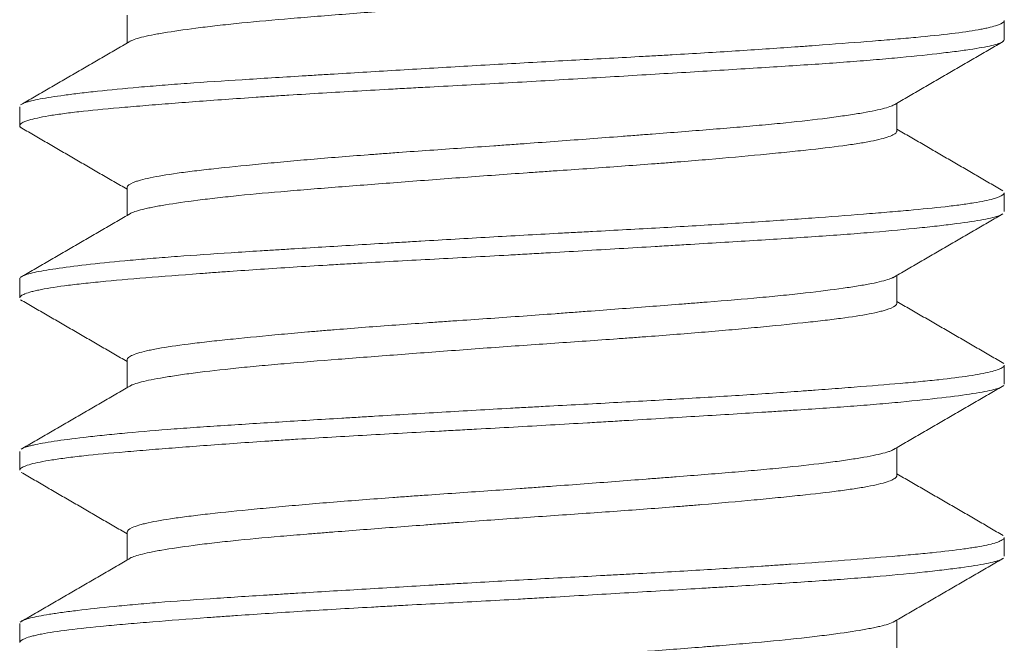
# Model space of a CAD drawing. Header units: millimetres. Extents: x 95 to 901, y 58 to 724.
# Tile 6 of 11: x 758.65 to 762.65, y 437.07 to 439.61. Entities that reach past the tile are written whole.
import ezdxf

# ---------------------------------------------------------------- set-up
doc = ezdxf.new("R2010")
doc.units = ezdxf.units.MM
doc.layers.add('1', color=7, linetype='Continuous', true_color=0xffffff)

msp = doc.modelspace()

# ---------------------------------------------------------------- linework, layer by layer
at = {"layer": '1', "color": 155, "linetype": 'Continuous', "lineweight": 18}
for p, q in [((759.0898, 439.6261), (759.0898, 439.5134)), ((762.6538, 439.5282), (762.6538, 439.6049)), ((762.2178, 439.1564), (762.2178, 439.2695)), ((758.6538, 439.2545), (758.6538, 439.1779)), ((759.0898, 438.9265), (759.0898, 438.8134)), ((762.6538, 438.8284), (762.6538, 438.9047)), ((758.6538, 438.5553), (758.6545, 438.5582)), ((758.6538, 438.5551), (758.6538, 438.4783)), ((762.2178, 438.4567), (762.2178, 438.5695)), ((759.0898, 438.2263), (759.0898, 438.1134)), ((762.6538, 438.1278), (762.6538, 438.2046)), ((762.2178, 437.7565), (762.2178, 437.8695)), ((758.6538, 437.8546), (758.6538, 437.7782)), ((759.0898, 437.5263), (759.0898, 437.4134)), ((762.6538, 437.4284), (762.6538, 437.5051)), ((758.6538, 437.1547), (758.6538, 437.078)), ((762.2178, 437.0565), (762.2178, 437.1695))]:
    msp.add_line(p, q, dxfattribs=at)
for points, knots in [([(759.1018, 439.5204), (759.1023, 439.5207), (759.1027, 439.5209), (759.1145, 439.5271), (759.1329, 439.533), (759.1705, 439.5419), (759.1919, 439.5464), (759.2172, 439.551), (759.2349, 439.5541), (759.2442, 439.5557), (759.2927, 439.5635), (759.3375, 439.5698), (759.4132, 439.5793), (759.4398, 439.5825), (759.4961, 439.5888), (759.5257, 439.5919), (759.6189, 439.6012), (759.6852, 439.6071), (759.8259, 439.619), (759.9003, 439.6249), (760.0182, 439.6341), (760.0581, 439.6372), (760.1388, 439.6434), (760.1796, 439.6465), (760.3035, 439.656), (760.3879, 439.6623), (760.496, 439.6704), (760.5177, 439.672), (760.561, 439.6752), (760.5826, 439.6767), (760.6473, 439.6814), (760.6903, 439.6845), (760.8191, 439.6935), (760.9045, 439.6993), (761.0106, 439.7068), (761.0319, 439.7083), (761.0739, 439.7113), (761.0947, 439.7128), (761.1566, 439.7173), (761.1972, 439.7203), (761.3168, 439.7294), (761.3938, 439.7356), (761.4865, 439.7435), (761.5049, 439.7451), (761.541, 439.7483), (761.5588, 439.7499), (761.6111, 439.7547), (761.6448, 439.7579), (761.7423, 439.7673), (761.8026, 439.7734), (761.8718, 439.7809), (761.8854, 439.7824), (761.9117, 439.7854), (761.9245, 439.7869), (761.9616, 439.7914), (761.9848, 439.7943), (762.0495, 439.8033), (762.0865, 439.8093), (762.1324, 439.8187), (762.1461, 439.8218), (762.1698, 439.8282), (762.1799, 439.8314), (762.2049, 439.8409), (762.2145, 439.8473), (762.2175, 439.8547), (762.2178, 439.8558), (762.2178, 439.8568)], [0, 0, 0, 0, 0.002196, 0.002196, 0.057093, 0.057093, 0.084541, 0.098265, 0.098265, 0.111989, 0.111989, 0.166886, 0.166886, 0.194335, 0.194335, 0.221783, 0.221783, 0.27668, 0.27668, 0.331577, 0.331577, 0.359025, 0.359025, 0.386473, 0.386473, 0.44137, 0.44137, 0.455094, 0.455094, 0.468819, 0.468819, 0.496267, 0.496267, 0.551164, 0.551164, 0.564888, 0.564888, 0.578612, 0.578612, 0.606061, 0.606061, 0.660957, 0.660957, 0.674682, 0.674682, 0.688406, 0.688406, 0.715854, 0.715854, 0.770751, 0.770751, 0.784475, 0.784475, 0.798199, 0.798199, 0.825648, 0.825648, 0.880545, 0.880545, 0.907993, 0.907993, 0.935441, 0.935441, 0.990338, 0.990338, 1, 1, 1, 1]), ([(758.6635, 439.2659), (758.6668, 439.2677), (758.671, 439.2695), (758.6795, 439.2725), (758.6834, 439.2738), (758.6921, 439.2763), (758.7062, 439.28), (758.7239, 439.2837), (758.7638, 439.2912), (758.7966, 439.2963), (758.855, 439.3042), (758.876, 439.3068), (758.9212, 439.3122), (758.9452, 439.3149), (759.0209, 439.323), (759.0765, 439.3285), (759.1676, 439.3365), (759.1992, 439.3392), (759.2486, 439.3431), (759.2653, 439.3444), (759.2996, 439.347), (759.317, 439.3483), (759.4056, 439.3546), (759.5544, 439.3645), (759.7169, 439.3745), (759.823, 439.381), (759.8444, 439.3823), (759.8877, 439.3849), (759.9095, 439.3862), (759.9753, 439.3902), (760.0195, 439.3928), (760.1532, 439.4009), (760.2438, 439.4063), (760.3819, 439.4145), (760.4282, 439.4172), (760.5217, 439.4227), (760.569, 439.4254), (760.7098, 439.4333), (760.8029, 439.4383), (760.9876, 439.4482), (761.0792, 439.4531), (761.1928, 439.4594), (761.2156, 439.4607), (761.2606, 439.4632), (761.3276, 439.467), (761.393, 439.4709), (761.5216, 439.4786), (761.6045, 439.4839), (761.7245, 439.492), (761.7638, 439.4947), (761.8217, 439.4988), (761.8408, 439.5002), (761.8783, 439.5029), (761.8967, 439.5042), (761.9875, 439.511), (762.0554, 439.5163), (762.1505, 439.524), (762.181, 439.5265), (762.2251, 439.5302), (762.2395, 439.5315), (762.2677, 439.534), (762.2815, 439.5353), (762.3489, 439.5415), (762.3967, 439.5465), (762.4807, 439.5567), (762.5168, 439.5619), (762.5545, 439.5685), (762.5617, 439.5699), (762.5753, 439.5726), (762.5817, 439.5739), (762.5997, 439.578), (762.61, 439.5808), (762.6361, 439.589), (762.647, 439.5944), (762.6531, 439.6016), (762.6538, 439.6035), (762.6538, 439.6053)], [0, 0, 0, 0, 0.016581, 0.016581, 0.028095, 0.028095, 0.039609, 0.062638, 0.062638, 0.108696, 0.108696, 0.131724, 0.131724, 0.154753, 0.154753, 0.200811, 0.200811, 0.223839, 0.223839, 0.235354, 0.235354, 0.246868, 0.246868, 0.292926, 0.338983, 0.338983, 0.350497, 0.350497, 0.362012, 0.362012, 0.385041, 0.385041, 0.431098, 0.431098, 0.454127, 0.454127, 0.477155, 0.477155, 0.523213, 0.523213, 0.56927, 0.56927, 0.580785, 0.580785, 0.592299, 0.615328, 0.615328, 0.661385, 0.661385, 0.684414, 0.684414, 0.695929, 0.695929, 0.707443, 0.707443, 0.7535, 0.7535, 0.776529, 0.776529, 0.788043, 0.788043, 0.799558, 0.799558, 0.845615, 0.845615, 0.891673, 0.891673, 0.903187, 0.903187, 0.914702, 0.914702, 0.93773, 0.93773, 0.983788, 0.983788, 1, 1, 1, 1]), ([(762.6538, 439.5277), (762.6537, 439.5249), (762.6518, 439.5222), (762.646, 439.5181), (762.6436, 439.5167), (762.6379, 439.514), (762.6278, 439.51), (762.6136, 439.506), (762.5796, 439.498), (762.5497, 439.4927), (762.503, 439.4857), (762.4932, 439.4843), (762.4727, 439.4815), (762.462, 439.48), (762.4287, 439.4758), (762.4048, 439.4729), (762.3287, 439.4642), (762.2716, 439.4584), (762.1766, 439.4496), (762.1433, 439.4467), (762.0735, 439.441), (762.0374, 439.4381), (761.9256, 439.4299), (761.8465, 439.4246), (761.7212, 439.4166), (761.6782, 439.4139), (761.59, 439.4084), (761.5446, 439.4056), (761.4071, 439.3973), (761.3131, 439.3916), (761.1687, 439.3829), (761.12, 439.38), (761.0215, 439.3741), (760.9716, 439.3712), (760.8205, 439.3623), (760.72, 439.3564), (760.5194, 439.3453), (760.4193, 439.34), (760.2945, 439.3333), (760.2696, 439.332), (760.2198, 439.3293), (760.1457, 439.3253), (760.0732, 439.3212), (759.9301, 439.3131), (759.8375, 439.3075), (759.7252, 439.3004), (759.7029, 439.299), (759.6587, 439.2961), (759.6367, 439.2946), (759.5716, 439.2902), (759.5294, 439.2873), (759.4067, 439.2785), (759.3298, 439.2727), (759.2219, 439.2642), (759.1871, 439.2614), (759.1369, 439.2573), (759.1204, 439.2559), (759.0883, 439.2532), (759.0727, 439.2519), (758.9966, 439.2451), (758.9423, 439.2398), (758.8707, 439.2316), (758.8485, 439.2289), (758.8176, 439.2247), (758.8077, 439.2233), (758.7888, 439.2205), (758.7798, 439.219), (758.7369, 439.2118), (758.6837, 439.2002), (758.6599, 439.1884), (758.6545, 439.1811), (758.6539, 439.1797), (758.6537, 439.1768), (758.6546, 439.1735), (758.6582, 439.1702), (758.6612, 439.1684)], [0, 0, 0, 0, 0.023238, 0.023238, 0.034951, 0.034951, 0.046664, 0.07009, 0.07009, 0.116942, 0.116942, 0.128654, 0.128654, 0.140367, 0.140367, 0.163793, 0.163793, 0.210645, 0.210645, 0.23407, 0.23407, 0.257496, 0.257496, 0.304348, 0.304348, 0.327774, 0.327774, 0.351199, 0.351199, 0.398051, 0.398051, 0.421477, 0.421477, 0.444903, 0.444903, 0.491754, 0.491754, 0.538606, 0.538606, 0.550319, 0.550319, 0.562031, 0.585457, 0.585457, 0.632309, 0.632309, 0.644022, 0.644022, 0.655735, 0.655735, 0.67916, 0.67916, 0.726012, 0.726012, 0.749438, 0.749438, 0.761151, 0.761151, 0.772864, 0.772864, 0.819715, 0.819715, 0.843141, 0.843141, 0.854854, 0.854854, 0.866567, 0.866567, 0.913418, 0.96027, 0.96027, 0.971983, 0.971983, 0.983696, 1, 1, 1, 1]), ([(762.2055, 439.2624), (762.2011, 439.26), (762.1957, 439.2576), (762.1807, 439.2522), (762.1704, 439.2492), (762.1345, 439.2401), (762.1037, 439.234), (762.0476, 439.2246), (762.0272, 439.2215), (761.9831, 439.2151), (761.9592, 439.2118), (761.8836, 439.2021), (761.8277, 439.1957), (761.7359, 439.1864), (761.688, 439.1818), (761.637, 439.1772), (761.6023, 439.1742), (761.5846, 439.1726), (761.4955, 439.1651), (761.4207, 439.1591), (761.3034, 439.1499), (761.2435, 439.1453), (761.1816, 439.1405), (761.1399, 439.1373), (761.1188, 439.1357), (761.0136, 439.1277), (760.9282, 439.1212), (760.7986, 439.1116), (760.7333, 439.1068), (760.6674, 439.102), (760.6234, 439.0989), (760.6013, 439.0973), (760.4916, 439.0896), (760.4051, 439.0837), (760.2775, 439.0748), (760.2142, 439.0703), (760.1516, 439.0657), (760.1101, 439.0626), (760.0894, 439.0611), (759.9875, 439.0533), (759.9097, 439.047), (759.7984, 439.0375), (759.7441, 439.0326), (759.6919, 439.0278), (759.6576, 439.0246), (759.6407, 439.0229), (759.5579, 439.0149), (759.4974, 439.0088), (759.4148, 438.9997), (759.3755, 438.9952), (759.3394, 438.9907), (759.3161, 438.9877), (759.3048, 438.9861), (759.2504, 438.9785), (759.2139, 438.9724), (759.1692, 438.963), (759.1494, 438.9582), (759.1335, 438.9533), (759.1238, 438.9501), (759.1193, 438.9485), (759.0995, 438.9403), (759.0911, 438.9339), (759.0898, 438.9271), (759.0898, 438.9266), (759.0898, 438.9261)], [0, 0, 0, 0, 0.022029, 0.022029, 0.049844, 0.049844, 0.105474, 0.105474, 0.133289, 0.133289, 0.161104, 0.161104, 0.216733, 0.216733, 0.244548, 0.258456, 0.258456, 0.272363, 0.272363, 0.327993, 0.327993, 0.355808, 0.369715, 0.369715, 0.383623, 0.383623, 0.439252, 0.439252, 0.467067, 0.480975, 0.480975, 0.494882, 0.494882, 0.550512, 0.550512, 0.578327, 0.592234, 0.592234, 0.606142, 0.606142, 0.661771, 0.661771, 0.689586, 0.703494, 0.703494, 0.717401, 0.717401, 0.773031, 0.773031, 0.800846, 0.814753, 0.814753, 0.82866, 0.82866, 0.88429, 0.88429, 0.912105, 0.926012, 0.926012, 0.93992, 0.93992, 0.99555, 0.99555, 1, 1, 1, 1]), ([(759.0998, 438.8193), (759.1002, 438.8195), (759.1006, 438.8197), (759.1113, 438.8259), (759.1285, 438.8317), (759.1591, 438.8392), (759.1657, 438.8407), (759.1796, 438.8438), (759.187, 438.8453), (759.2104, 438.8499), (759.2276, 438.8529), (759.2838, 438.8622), (759.3275, 438.8685), (759.3902, 438.8765), (759.4032, 438.8781), (759.4298, 438.8813), (759.4434, 438.8829), (759.4852, 438.8876), (759.5143, 438.8908), (759.6053, 438.9), (759.6707, 438.9059), (759.7587, 438.9133), (759.7767, 438.9148), (759.8131, 438.9178), (759.8315, 438.9193), (759.8872, 438.9238), (759.9251, 438.9268), (760.0409, 438.9359), (760.1209, 438.942), (760.2453, 438.9515), (760.2877, 438.9547), (760.3725, 438.9612), (760.415, 438.9644), (760.543, 438.9739), (760.6289, 438.9802), (760.737, 438.9878), (760.7587, 438.9893), (760.8021, 438.9923), (760.8238, 438.9938), (760.8884, 438.9983), (760.9309, 439.0012), (761.0574, 439.0101), (761.1398, 439.016), (761.2406, 439.0236), (761.2606, 439.0251), (761.3004, 439.0282), (761.3202, 439.0298), (761.3788, 439.0345), (761.4168, 439.0376), (761.5277, 439.047), (761.5977, 439.0534), (761.6802, 439.0613), (761.6964, 439.0629), (761.7284, 439.066), (761.7441, 439.0676), (761.7902, 439.0722), (761.8195, 439.0753), (761.903, 439.0842), (761.953, 439.0901), (762.0083, 439.0976), (762.019, 439.0991), (762.0396, 439.1021), (762.0496, 439.1036), (762.0782, 439.1082), (762.0956, 439.1113), (762.1425, 439.1205), (762.167, 439.1268), (762.1935, 439.1364), (762.2006, 439.1396), (762.2113, 439.146), (762.2148, 439.1492), (762.2173, 439.1539), (762.2178, 439.1554), (762.2178, 439.1568)], [0, 0, 0, 0, 0.002188, 0.002188, 0.056893, 0.056893, 0.070569, 0.070569, 0.084245, 0.084245, 0.111597, 0.111597, 0.166302, 0.166302, 0.179978, 0.179978, 0.193654, 0.193654, 0.221007, 0.221007, 0.275711, 0.275711, 0.289387, 0.289387, 0.303063, 0.303063, 0.330416, 0.330416, 0.38512, 0.38512, 0.412473, 0.412473, 0.439825, 0.439825, 0.49453, 0.49453, 0.508206, 0.508206, 0.521882, 0.521882, 0.549234, 0.549234, 0.603939, 0.603939, 0.617615, 0.617615, 0.631291, 0.631291, 0.658643, 0.658643, 0.713348, 0.713348, 0.727024, 0.727024, 0.7407, 0.7407, 0.768053, 0.768053, 0.822757, 0.822757, 0.836433, 0.836433, 0.850109, 0.850109, 0.877462, 0.877462, 0.932166, 0.932166, 0.959519, 0.959519, 0.986871, 0.986871, 1, 1, 1, 1]), ([(758.6617, 438.5649), (758.6637, 438.5661), (758.6661, 438.5673), (758.6803, 438.5735), (758.6981, 438.5783), (758.7344, 438.5858), (758.7482, 438.5883), (758.7788, 438.5934), (758.7959, 438.596), (758.8511, 438.6038), (758.9362, 438.6144), (759.0435, 438.6253), (759.1177, 438.6321), (759.133, 438.6335), (759.164, 438.6362), (759.1797, 438.6375), (759.2278, 438.6415), (759.2609, 438.6441), (759.3635, 438.6517), (759.436, 438.6567), (759.5511, 438.6641), (759.5906, 438.6666), (759.6513, 438.6704), (759.6718, 438.6717), (759.713, 438.6742), (759.7338, 438.6755), (759.8382, 438.6819), (759.9241, 438.6871), (760.0564, 438.695), (760.101, 438.6977), (760.1689, 438.7018), (760.1916, 438.7032), (760.2375, 438.7059), (760.2606, 438.7073), (760.3764, 438.7142), (760.4692, 438.7196), (760.6551, 438.7303), (760.7482, 438.7354), (760.8648, 438.7417), (760.8881, 438.7429), (760.9348, 438.7454), (760.9582, 438.7467), (761.0278, 438.7504), (761.0737, 438.7529), (761.2099, 438.7603), (761.2986, 438.7653), (761.4288, 438.773), (761.4716, 438.7756), (761.5563, 438.7809), (761.5983, 438.7836), (761.7209, 438.7916), (761.7986, 438.7971), (761.9461, 438.8079), (762.016, 438.8132), (762.0982, 438.8198), (762.1144, 438.8211), (762.1462, 438.8236), (762.1928, 438.8275), (762.2363, 438.8312), (762.3193, 438.8386), (762.3691, 438.8436), (762.4357, 438.8512), (762.4565, 438.8537), (762.4856, 438.8576), (762.495, 438.8589), (762.5128, 438.8616), (762.5213, 438.8629), (762.562, 438.8695), (762.5881, 438.8749), (762.6277, 438.8858), (762.6412, 438.8912), (762.6519, 438.8996), (762.6538, 438.9024), (762.6538, 438.9051)], [0, 0, 0, 0, 0.011025, 0.011025, 0.056964, 0.056964, 0.079934, 0.079934, 0.102903, 0.102903, 0.148842, 0.194781, 0.194781, 0.206266, 0.206266, 0.217751, 0.217751, 0.24072, 0.24072, 0.286659, 0.286659, 0.309629, 0.309629, 0.321114, 0.321114, 0.332598, 0.332598, 0.378537, 0.378537, 0.401507, 0.401507, 0.412992, 0.412992, 0.424476, 0.424476, 0.470415, 0.470415, 0.516354, 0.516354, 0.527839, 0.527839, 0.539324, 0.539324, 0.562293, 0.562293, 0.608232, 0.608232, 0.631202, 0.631202, 0.654171, 0.654171, 0.70011, 0.70011, 0.746049, 0.746049, 0.757534, 0.757534, 0.769019, 0.791988, 0.791988, 0.837927, 0.837927, 0.860897, 0.860897, 0.872381, 0.872381, 0.883866, 0.883866, 0.929805, 0.929805, 0.975744, 0.975744, 1, 1, 1, 1]), ([(762.6425, 438.8162), (762.64, 438.815), (762.6371, 438.8137), (762.6267, 438.8098), (762.6177, 438.8071), (762.5958, 438.8017), (762.583, 438.799), (762.5393, 438.7909), (762.5031, 438.7854), (762.4384, 438.777), (762.4151, 438.7741), (762.3649, 438.7683), (762.3379, 438.7654), (762.2528, 438.7565), (762.1903, 438.7507), (762.0881, 438.7421), (762.0527, 438.7393), (761.9789, 438.7338), (761.9405, 438.7311), (761.8213, 438.7229), (761.7379, 438.7176), (761.564, 438.7068), (761.4734, 438.7013), (761.3555, 438.6942), (761.3316, 438.6927), (761.2836, 438.6899), (761.2113, 438.6855), (761.1383, 438.6811), (760.9913, 438.6723), (760.892, 438.6664), (760.7663, 438.6592), (760.7411, 438.6577), (760.6905, 438.6548), (760.6651, 438.6534), (760.5889, 438.6492), (760.5384, 438.6464), (760.3879, 438.6383), (760.2888, 438.6331), (760.1421, 438.6251), (760.0936, 438.6224), (760.0212, 438.6183), (759.9971, 438.6169), (759.9493, 438.6141), (759.9257, 438.6127), (759.8087, 438.6058), (759.7187, 438.6001), (759.5893, 438.5914), (759.5471, 438.5885), (759.4852, 438.5841), (759.4648, 438.5826), (759.4244, 438.5797), (759.4045, 438.5782), (759.3064, 438.5709), (759.2337, 438.5652), (759.0996, 438.5543), (759.0381, 438.549), (758.9685, 438.5422), (758.9549, 438.5408), (758.9287, 438.5381), (758.8907, 438.534), (758.8567, 438.5299), (758.7939, 438.5216), (758.759, 438.5159), (758.7243, 438.5087), (758.7178, 438.5072), (758.7057, 438.5043), (758.7, 438.5028), (758.6847, 438.4983), (758.6764, 438.4954), (758.6592, 438.4874), (758.6537, 438.4825), (758.6538, 438.4778)], [0, 0, 0, 0, 0.011554, 0.011554, 0.036454, 0.036454, 0.061355, 0.061355, 0.111155, 0.111155, 0.136056, 0.136056, 0.160956, 0.160956, 0.210757, 0.210757, 0.235657, 0.235657, 0.260558, 0.260558, 0.310359, 0.310359, 0.360159, 0.360159, 0.37261, 0.37261, 0.38506, 0.40996, 0.40996, 0.459761, 0.459761, 0.472211, 0.472211, 0.484661, 0.484661, 0.509562, 0.509562, 0.559363, 0.559363, 0.584263, 0.584263, 0.596713, 0.596713, 0.609163, 0.609163, 0.658964, 0.658964, 0.683865, 0.683865, 0.696315, 0.696315, 0.708765, 0.708765, 0.758566, 0.758566, 0.808367, 0.808367, 0.820817, 0.820817, 0.833267, 0.858167, 0.858167, 0.907968, 0.907968, 0.920418, 0.920418, 0.932869, 0.932869, 0.957769, 0.957769, 1, 1, 1, 1]), ([(762.2053, 438.5623), (762.2004, 438.5596), (762.1942, 438.557), (762.1693, 438.5484), (762.1449, 438.5424), (762.1053, 438.5347), (762.0969, 438.5331), (762.0794, 438.53), (762.0703, 438.5284), (762.0416, 438.5237), (762.021, 438.5205), (761.9543, 438.511), (761.9038, 438.5045), (761.8325, 438.4965), (761.8179, 438.4949), (761.7881, 438.4917), (761.7729, 438.4901), (761.7264, 438.4854), (761.6943, 438.4824), (761.5944, 438.4733), (761.5232, 438.4674), (761.4283, 438.4598), (761.409, 438.4582), (761.3702, 438.4552), (761.3506, 438.4536), (761.2915, 438.449), (761.2514, 438.4459), (761.1294, 438.4365), (761.0456, 438.4301), (760.9377, 438.422), (760.9159, 438.4204), (760.8725, 438.4171), (760.8508, 438.4155), (760.7856, 438.4106), (760.7421, 438.4074), (760.6116, 438.398), (760.5245, 438.392), (760.4155, 438.3844), (760.3936, 438.3829), (760.3504, 438.3799), (760.3289, 438.3784), (760.2648, 438.3739), (760.2228, 438.3709), (760.0983, 438.3618), (760.0176, 438.3557), (759.9197, 438.3477), (759.9003, 438.3461), (759.862, 438.3429), (759.8432, 438.3413), (759.7875, 438.3365), (759.7516, 438.3333), (759.647, 438.3237), (759.5818, 438.3173), (759.506, 438.3095), (759.491, 438.308), (759.4621, 438.3049), (759.448, 438.3034), (759.4068, 438.2988), (759.381, 438.2958), (759.308, 438.2868), (759.2654, 438.2808), (759.2201, 438.2731), (759.2114, 438.2715), (759.1949, 438.2683), (759.1871, 438.2668), (759.1652, 438.262), (759.1523, 438.2588), (759.1191, 438.2492), (759.104, 438.2427), (759.0941, 438.2347), (759.0926, 438.233), (759.0905, 438.2298), (759.0899, 438.2283), (759.0898, 438.2266), (759.0898, 438.2264), (759.0898, 438.2263)], [0, 0, 0, 0, 0.024499, 0.024499, 0.080178, 0.080178, 0.094098, 0.094098, 0.108018, 0.108018, 0.135857, 0.135857, 0.191537, 0.191537, 0.205457, 0.205457, 0.219376, 0.219376, 0.247216, 0.247216, 0.302895, 0.302895, 0.316815, 0.316815, 0.330735, 0.330735, 0.358575, 0.358575, 0.414254, 0.414254, 0.428174, 0.428174, 0.442094, 0.442094, 0.469933, 0.469933, 0.525612, 0.525612, 0.539532, 0.539532, 0.553452, 0.553452, 0.581292, 0.581292, 0.636971, 0.636971, 0.650891, 0.650891, 0.664811, 0.664811, 0.69265, 0.69265, 0.74833, 0.74833, 0.762249, 0.762249, 0.776169, 0.776169, 0.804009, 0.804009, 0.859688, 0.859688, 0.873608, 0.873608, 0.887528, 0.887528, 0.915367, 0.915367, 0.971047, 0.971047, 0.984967, 0.984967, 0.998886, 0.998886, 1, 1, 1, 1]), ([(759.1037, 438.1215), (759.1049, 438.122), (759.1061, 438.1226), (759.1106, 438.1247), (759.1143, 438.1262), (759.1267, 438.1307), (759.1367, 438.1336), (759.1717, 438.1425), (759.2018, 438.1485), (759.2478, 438.1563), (759.2574, 438.1578), (759.2775, 438.161), (759.288, 438.1626), (759.3205, 438.1673), (759.3437, 438.1705), (759.4173, 438.18), (759.4718, 438.1863), (759.5471, 438.1941), (759.5624, 438.1956), (759.5939, 438.1987), (759.6101, 438.2002), (759.6593, 438.2048), (759.6931, 438.2077), (759.7973, 438.2166), (759.8705, 438.2225), (759.986, 438.2316), (760.0255, 438.2347), (760.1063, 438.2409), (760.147, 438.244), (760.2705, 438.2535), (760.3544, 438.2598), (760.4825, 438.2694), (760.5256, 438.2726), (760.6126, 438.2789), (760.6559, 438.282), (760.7853, 438.2912), (760.8707, 438.297), (760.9976, 438.3059), (761.0397, 438.3088), (761.1025, 438.3134), (761.1234, 438.3149), (761.1646, 438.3179), (761.185, 438.3194), (761.286, 438.327), (761.3636, 438.3331), (761.4754, 438.3426), (761.5119, 438.3457), (761.5654, 438.3505), (761.583, 438.3521), (761.6176, 438.3553), (761.6345, 438.3569), (761.7177, 438.3648), (761.7792, 438.371), (761.8638, 438.38), (761.8907, 438.383), (761.9292, 438.3875), (761.9417, 438.389), (761.9658, 438.3919), (761.9775, 438.3934), (762.0338, 438.4009), (762.0724, 438.4069), (762.1206, 438.4161), (762.1351, 438.4193), (762.1543, 438.424), (762.1603, 438.4256), (762.1714, 438.4288), (762.1765, 438.4304), (762.1998, 438.4384), (762.2112, 438.4448), (762.2171, 438.4531), (762.2178, 438.455), (762.2178, 438.457)], [0, 0, 0, 0, 0.005394, 0.005394, 0.019155, 0.019155, 0.046675, 0.046675, 0.101717, 0.101717, 0.115478, 0.115478, 0.129238, 0.129238, 0.156759, 0.156759, 0.211801, 0.211801, 0.225561, 0.225561, 0.239322, 0.239322, 0.266843, 0.266843, 0.321885, 0.321885, 0.349406, 0.349406, 0.376926, 0.376926, 0.431968, 0.431968, 0.459489, 0.459489, 0.48701, 0.48701, 0.542052, 0.542052, 0.569573, 0.569573, 0.583333, 0.583333, 0.597094, 0.597094, 0.652136, 0.652136, 0.679657, 0.679657, 0.693417, 0.693417, 0.707177, 0.707177, 0.762219, 0.762219, 0.78974, 0.78974, 0.803501, 0.803501, 0.817261, 0.817261, 0.872303, 0.872303, 0.899824, 0.899824, 0.913584, 0.913584, 0.927345, 0.927345, 0.982387, 0.982387, 1, 1, 1, 1]), ([(758.6654, 437.8669), (758.6696, 437.869), (758.6748, 437.871), (758.685, 437.8743), (758.6893, 437.8755), (758.6987, 437.878), (758.7038, 437.8792), (758.7313, 437.8855), (758.7596, 437.8905), (758.828, 437.9008), (758.8682, 437.906), (758.926, 437.9127), (758.9379, 437.9141), (758.9626, 437.9168), (758.9753, 437.9181), (759.0144, 437.9222), (759.0417, 437.925), (759.1272, 437.9331), (759.189, 437.9385), (759.289, 437.9462), (759.3235, 437.9488), (759.3951, 437.9538), (759.4322, 437.9563), (759.5458, 437.9638), (759.7035, 437.9737), (759.8736, 437.984), (759.9838, 437.9907), (760.0061, 437.992), (760.0508, 437.9947), (760.1181, 437.9988), (760.1861, 438.0028), (760.3226, 438.011), (760.4147, 438.0165), (760.5544, 438.0245), (760.6012, 438.0272), (760.6719, 438.0312), (760.6955, 438.0325), (760.7425, 438.0351), (760.7659, 438.0363), (760.8827, 438.0426), (760.9749, 438.0475), (761.1571, 438.0574), (761.2471, 438.0624), (761.4245, 438.0727), (761.5099, 438.0779), (761.6743, 438.0885), (761.7533, 438.0939), (761.8479, 438.1007), (761.8667, 438.102), (761.9037, 438.1048), (761.9221, 438.1061), (761.9761, 438.1102), (762.0109, 438.1129), (762.1116, 438.1208), (762.1738, 438.1258), (762.2597, 438.1333), (762.2871, 438.1357), (762.3264, 438.1395), (762.3392, 438.1407), (762.3641, 438.1433), (762.3762, 438.1445), (762.4347, 438.1509), (762.516, 438.1611), (762.5733, 438.1717), (762.607, 438.1799), (762.6166, 438.1827), (762.6326, 438.1882), (762.6389, 438.1909), (762.6504, 438.1976), (762.6538, 438.2014), (762.6538, 438.2052)], [0, 0, 0, 0, 0.019039, 0.019039, 0.030591, 0.030591, 0.042144, 0.042144, 0.088355, 0.088355, 0.134566, 0.134566, 0.146118, 0.146118, 0.157671, 0.157671, 0.180776, 0.180776, 0.226987, 0.226987, 0.250092, 0.250092, 0.273198, 0.273198, 0.319409, 0.365619, 0.365619, 0.377172, 0.377172, 0.388725, 0.41183, 0.41183, 0.458041, 0.458041, 0.481146, 0.481146, 0.492699, 0.492699, 0.504251, 0.504251, 0.550462, 0.550462, 0.596673, 0.596673, 0.642884, 0.642884, 0.689094, 0.689094, 0.700647, 0.700647, 0.7122, 0.7122, 0.735305, 0.735305, 0.781516, 0.781516, 0.804621, 0.804621, 0.816174, 0.816174, 0.827726, 0.827726, 0.873937, 0.920148, 0.920148, 0.943253, 0.943253, 0.966359, 0.966359, 1, 1, 1, 1]), ([(762.6463, 438.1183), (762.6393, 438.114), (762.6275, 438.1098), (762.6007, 438.1029), (762.5885, 438.1002), (762.5604, 438.0948), (762.5444, 438.092), (762.4909, 438.0837), (762.406, 438.0724), (762.2951, 438.0607), (762.2175, 438.0534), (762.2015, 438.0519), (762.1688, 438.049), (762.1522, 438.0475), (762.1013, 438.0432), (762.066, 438.0404), (761.9567, 438.0321), (761.8789, 438.0268), (761.7755, 438.02), (761.7545, 438.0187), (761.7118, 438.016), (761.6902, 438.0146), (761.6245, 438.0105), (761.58, 438.0078), (761.4444, 437.9995), (761.3513, 437.9939), (761.2075, 437.9853), (761.1589, 437.9824), (761.085, 437.9779), (761.0601, 437.9764), (761.0103, 437.9735), (760.9853, 437.972), (760.8605, 437.9646), (760.7605, 437.9588), (760.6099, 437.9503), (760.5597, 437.9476), (760.4843, 437.9435), (760.4591, 437.9422), (760.4087, 437.9395), (760.3835, 437.9381), (760.2579, 437.9314), (760.1598, 437.9261), (759.9681, 437.9153), (759.8745, 437.9098), (759.7605, 437.9026), (759.7378, 437.9012), (759.6929, 437.8983), (759.6266, 437.894), (759.5629, 437.8896), (759.4388, 437.8809), (759.3605, 437.875), (759.2685, 437.8678), (759.2503, 437.8664), (759.2147, 437.8636), (759.1971, 437.8622), (759.1456, 437.858), (759.113, 437.8553), (759.0197, 437.8473), (758.9637, 437.842), (758.8893, 437.8338), (758.8661, 437.8311), (758.8337, 437.8269), (758.8232, 437.8255), (758.8034, 437.8227), (758.7939, 437.8212), (758.749, 437.8141), (758.7205, 437.8084), (758.6886, 437.7996), (758.6798, 437.7966), (758.6693, 437.7922), (758.6663, 437.7907), (758.6613, 437.7878), (758.6592, 437.7863), (758.6551, 437.7825), (758.6538, 437.7802), (758.6538, 437.778)], [0, 0, 0, 0, 0.039604, 0.039604, 0.064356, 0.064356, 0.089109, 0.089109, 0.138614, 0.188119, 0.188119, 0.200495, 0.200495, 0.212871, 0.212871, 0.237624, 0.237624, 0.287129, 0.287129, 0.299505, 0.299505, 0.311881, 0.311881, 0.336634, 0.336634, 0.386139, 0.386139, 0.410891, 0.410891, 0.423267, 0.423267, 0.435644, 0.435644, 0.485149, 0.485149, 0.509901, 0.509901, 0.522277, 0.522277, 0.534653, 0.534653, 0.584158, 0.584158, 0.633663, 0.633663, 0.64604, 0.64604, 0.658416, 0.683168, 0.683168, 0.732673, 0.732673, 0.74505, 0.74505, 0.757426, 0.757426, 0.782178, 0.782178, 0.831683, 0.831683, 0.856436, 0.856436, 0.868812, 0.868812, 0.881188, 0.881188, 0.930693, 0.930693, 0.955446, 0.955446, 0.967822, 0.967822, 0.980198, 0.980198, 1, 1, 1, 1]), ([(762.2078, 437.8637), (762.2072, 437.8633), (762.2065, 437.863), (762.2031, 437.8611), (762.2, 437.8596), (762.1927, 437.8565), (762.1886, 437.855), (762.175, 437.8505), (762.1642, 437.8475), (762.1265, 437.8385), (762.0946, 437.8323), (762.0461, 437.8245), (762.036, 437.8229), (762.0148, 437.8197), (762.0038, 437.8181), (761.9697, 437.8132), (761.9455, 437.81), (761.8687, 437.8004), (761.8119, 437.794), (761.7338, 437.7862), (761.7179, 437.7847), (761.6852, 437.7816), (761.6685, 437.78), (761.6176, 437.7755), (761.5828, 437.7725), (761.4754, 437.7635), (761.4, 437.7575), (761.301, 437.7498), (761.281, 437.7482), (761.2405, 437.7451), (761.2199, 437.7435), (761.1581, 437.7387), (761.1164, 437.7355), (760.9904, 437.726), (760.9049, 437.7195), (760.7962, 437.7114), (760.7743, 437.7098), (760.7305, 437.7066), (760.7084, 437.705), (760.6423, 437.7002), (760.5986, 437.6971), (760.4679, 437.688), (760.3818, 437.6821), (760.2753, 437.6746), (760.2541, 437.6731), (760.2118, 437.6701), (760.1906, 437.6685), (760.1278, 437.664), (760.0867, 437.6609), (759.9661, 437.6516), (759.889, 437.6453), (759.7967, 437.6373), (759.7785, 437.6357), (759.7424, 437.6324), (759.7246, 437.6308), (759.672, 437.6259), (759.6383, 437.6227), (759.5411, 437.6132), (759.4815, 437.6071), (759.4137, 437.5996), (759.4005, 437.5981), (759.3747, 437.595), (759.3621, 437.5935), (759.3256, 437.589), (759.303, 437.586), (759.2401, 437.5768), (759.2048, 437.5707), (759.169, 437.5628), (759.1622, 437.5612), (759.1496, 437.558), (759.1437, 437.5564), (759.1273, 437.5515), (759.1183, 437.5483), (759.0969, 437.5386), (759.0897, 437.5322), (759.0898, 437.526)], [0, 0, 0, 0, 0.003545, 0.003545, 0.01739, 0.01739, 0.031236, 0.031236, 0.058928, 0.058928, 0.114311, 0.114311, 0.128157, 0.128157, 0.142003, 0.142003, 0.169694, 0.169694, 0.225078, 0.225078, 0.238923, 0.238923, 0.252769, 0.252769, 0.280461, 0.280461, 0.335844, 0.335844, 0.34969, 0.34969, 0.363536, 0.363536, 0.391227, 0.391227, 0.446611, 0.446611, 0.460456, 0.460456, 0.474302, 0.474302, 0.501994, 0.501994, 0.557377, 0.557377, 0.571223, 0.571223, 0.585069, 0.585069, 0.61276, 0.61276, 0.668144, 0.668144, 0.681989, 0.681989, 0.695835, 0.695835, 0.723527, 0.723527, 0.77891, 0.77891, 0.792756, 0.792756, 0.806602, 0.806602, 0.834293, 0.834293, 0.889677, 0.889677, 0.903522, 0.903522, 0.917368, 0.917368, 0.94506, 0.94506, 1, 1, 1, 1]), ([(759.0994, 437.419), (759.1082, 437.4245), (759.123, 437.4299), (759.1548, 437.4383), (759.1677, 437.4413), (759.1898, 437.4459), (759.1977, 437.4474), (759.2141, 437.4505), (759.2227, 437.452), (759.2676, 437.4597), (759.3098, 437.466), (759.3821, 437.4755), (759.4077, 437.4787), (759.4485, 437.4835), (759.4626, 437.4851), (759.4912, 437.4882), (759.5058, 437.4898), (759.5803, 437.4976), (759.6445, 437.5035), (759.7477, 437.5124), (759.7832, 437.5154), (759.8383, 437.5199), (759.857, 437.5214), (759.8947, 437.5244), (759.9138, 437.5259), (760.0098, 437.5335), (760.0891, 437.5396), (760.2119, 437.549), (760.2534, 437.5521), (760.3167, 437.5569), (760.338, 437.5585), (760.3807, 437.5618), (760.4021, 437.5634), (760.5092, 437.5714), (760.595, 437.5777), (760.724, 437.5869), (760.7671, 437.5899), (760.8533, 437.5958), (760.8966, 437.5988), (761.0244, 437.6077), (761.1074, 437.6136), (761.2287, 437.6227), (761.2885, 437.6272), (761.347, 437.6319), (761.3857, 437.635), (761.4049, 437.6366), (761.4993, 437.6445), (761.5704, 437.6509), (761.6707, 437.6603), (761.703, 437.6635), (761.7499, 437.6682), (761.7653, 437.6697), (761.7954, 437.6728), (761.8102, 437.6743), (761.8822, 437.6819), (761.9337, 437.6878), (762.0022, 437.6967), (762.0342, 437.7011), (762.0628, 437.7057), (762.0811, 437.7088), (762.0899, 437.7103), (762.1316, 437.7181), (762.1578, 437.7243), (762.187, 437.7338), (762.199, 437.7386), (762.2071, 437.7434), (762.2116, 437.7466), (762.2134, 437.7482), (762.2168, 437.7522), (762.2178, 437.7546), (762.2178, 437.7569)], [0, 0, 0, 0, 0.050284, 0.050284, 0.077613, 0.077613, 0.091277, 0.091277, 0.104941, 0.104941, 0.159598, 0.159598, 0.186926, 0.186926, 0.20059, 0.20059, 0.214254, 0.214254, 0.268911, 0.268911, 0.29624, 0.29624, 0.309904, 0.309904, 0.323568, 0.323568, 0.378225, 0.378225, 0.405553, 0.405553, 0.419217, 0.419217, 0.432882, 0.432882, 0.487538, 0.487538, 0.514867, 0.514867, 0.542195, 0.542195, 0.596852, 0.596852, 0.62418, 0.637844, 0.637844, 0.651509, 0.651509, 0.706165, 0.706165, 0.733494, 0.733494, 0.747158, 0.747158, 0.760822, 0.760822, 0.815479, 0.815479, 0.842807, 0.856471, 0.856471, 0.870136, 0.870136, 0.924792, 0.924792, 0.952121, 0.965785, 0.965785, 0.979449, 0.979449, 1, 1, 1, 1]), ([(758.6611, 437.1645), (758.6622, 437.1652), (758.6634, 437.1658), (758.6671, 437.1678), (758.6757, 437.1715), (758.6878, 437.1752), (758.7169, 437.1826), (758.7426, 437.1876), (758.7905, 437.1952), (758.8081, 437.1978), (758.8368, 437.2017), (758.8468, 437.2031), (758.8675, 437.2057), (758.8782, 437.207), (758.9332, 437.2137), (758.9827, 437.2191), (759.065, 437.2272), (759.0937, 437.2299), (759.1539, 437.2353), (759.1854, 437.238), (759.2839, 437.246), (759.3536, 437.251), (759.5007, 437.2609), (759.578, 437.2659), (759.6796, 437.2722), (759.7001, 437.2734), (759.7418, 437.276), (759.7628, 437.2773), (759.8264, 437.2812), (759.8693, 437.2838), (759.9994, 437.2916), (760.088, 437.297), (760.2238, 437.3051), (760.2695, 437.3078), (760.3388, 437.3119), (760.362, 437.3133), (760.4087, 437.3161), (760.4322, 437.3174), (760.549, 437.3243), (760.6422, 437.3296), (760.8282, 437.3397), (760.9209, 437.3447), (761.0364, 437.3509), (761.0595, 437.3521), (761.1056, 437.3546), (761.1742, 437.3584), (761.2414, 437.3621), (761.3741, 437.3697), (761.4601, 437.3748), (761.5855, 437.3827), (761.6267, 437.3854), (761.6875, 437.3895), (761.7077, 437.3908), (761.7474, 437.3935), (761.7669, 437.3949), (761.8634, 437.4017), (761.9363, 437.4071), (762.0735, 437.4177), (762.1379, 437.4229), (762.2128, 437.4292), (762.2275, 437.4304), (762.256, 437.433), (762.2978, 437.4367), (762.3363, 437.4404), (762.4091, 437.4479), (762.452, 437.4529), (762.4984, 437.4594), (762.5074, 437.4608), (762.5245, 437.4634), (762.5327, 437.4647), (762.5562, 437.4687), (762.5702, 437.4714), (762.6072, 437.4795), (762.6255, 437.485), (762.6433, 437.4932), (762.6477, 437.4959), (762.6518, 437.4999), (762.6527, 437.5013), (762.6536, 437.5034), (762.6538, 437.5043), (762.6538, 437.5052)], [0, 0, 0, 0, 0.005965, 0.005965, 0.017438, 0.040382, 0.040382, 0.08627, 0.08627, 0.109214, 0.109214, 0.120686, 0.120686, 0.132159, 0.132159, 0.178047, 0.178047, 0.200991, 0.200991, 0.223935, 0.223935, 0.269824, 0.269824, 0.315712, 0.315712, 0.327184, 0.327184, 0.338656, 0.338656, 0.361601, 0.361601, 0.407489, 0.407489, 0.430433, 0.430433, 0.441905, 0.441905, 0.453377, 0.453377, 0.499266, 0.499266, 0.545154, 0.545154, 0.556626, 0.556626, 0.568098, 0.591043, 0.591043, 0.636931, 0.636931, 0.659875, 0.659875, 0.671347, 0.671347, 0.682819, 0.682819, 0.728708, 0.728708, 0.774596, 0.774596, 0.786068, 0.786068, 0.79754, 0.820485, 0.820485, 0.866373, 0.866373, 0.877845, 0.877845, 0.889317, 0.889317, 0.912261, 0.912261, 0.95815, 0.95815, 0.981094, 0.981094, 0.992566, 0.992566, 1, 1, 1, 1]), ([(762.645, 437.4176), (762.6433, 437.4166), (762.6413, 437.4156), (762.636, 437.4132), (762.6324, 437.4119), (762.6243, 437.4092), (762.6108, 437.4052), (762.5932, 437.4012), (762.5525, 437.3931), (762.5183, 437.3877), (762.4665, 437.3806), (762.4557, 437.3792), (762.4331, 437.3764), (762.4214, 437.3749), (762.3848, 437.3706), (762.359, 437.3677), (762.2768, 437.3589), (762.216, 437.353), (762.1159, 437.3444), (762.0811, 437.3416), (762.0265, 437.3374), (762.0078, 437.336), (761.97, 437.3332), (761.9509, 437.3318), (761.8537, 437.325), (761.7718, 437.3197), (761.6429, 437.3117), (761.5989, 437.309), (761.5313, 437.3048), (761.5085, 437.3034), (761.4624, 437.3006), (761.4391, 437.2992), (761.3217, 437.2921), (761.1304, 437.2806), (760.9321, 437.2688), (760.8059, 437.2615), (760.7805, 437.26), (760.7298, 437.2571), (760.7045, 437.2556), (760.6288, 437.2514), (760.5785, 437.2486), (760.4282, 437.2405), (760.3288, 437.2352), (760.2055, 437.2285), (760.1809, 437.2272), (760.1318, 437.2245), (760.1072, 437.2231), (760.0343, 437.219), (759.9865, 437.2163), (759.8456, 437.208), (759.7548, 437.2024), (759.6236, 437.1937), (759.5807, 437.1908), (759.5175, 437.1864), (759.4967, 437.1849), (759.4557, 437.182), (759.4355, 437.1805), (759.3365, 437.1732), (759.2626, 437.1675), (759.1597, 437.1592), (759.1267, 437.1565), (759.0792, 437.1524), (759.0638, 437.1511), (759.0335, 437.1484), (759.0187, 437.147), (758.947, 437.1403), (758.8462, 437.1295), (758.7724, 437.1182), (758.7351, 437.111), (758.728, 437.1095), (758.7149, 437.1065), (758.6968, 437.1021), (758.6829, 437.0977), (758.661, 437.089), (758.6537, 437.0833), (758.6538, 437.0777)], [0, 0, 0, 0, 0.009123, 0.009123, 0.021519, 0.021519, 0.033915, 0.058707, 0.058707, 0.10829, 0.10829, 0.120686, 0.120686, 0.133082, 0.133082, 0.157874, 0.157874, 0.207457, 0.207457, 0.232249, 0.232249, 0.244645, 0.244645, 0.257041, 0.257041, 0.306624, 0.306624, 0.331416, 0.331416, 0.343812, 0.343812, 0.356208, 0.356208, 0.405791, 0.455375, 0.455375, 0.467771, 0.467771, 0.480167, 0.480167, 0.504958, 0.504958, 0.554542, 0.554542, 0.566938, 0.566938, 0.579334, 0.579334, 0.604125, 0.604125, 0.653709, 0.653709, 0.678501, 0.678501, 0.690896, 0.690896, 0.703292, 0.703292, 0.752876, 0.752876, 0.777668, 0.777668, 0.790063, 0.790063, 0.802459, 0.802459, 0.852043, 0.901626, 0.901626, 0.914022, 0.914022, 0.926418, 0.95121, 0.95121, 1, 1, 1, 1]), ([(762.2067, 437.1631), (762.2008, 437.1596), (762.1924, 437.1562), (762.1723, 437.1497), (762.1612, 437.1467), (762.1418, 437.1422), (762.1348, 437.1406), (762.1201, 437.1376), (762.1123, 437.136), (762.0713, 437.1283), (762.0321, 437.122), (761.9636, 437.1124), (761.9392, 437.1092), (761.9001, 437.1043), (761.8866, 437.1027), (761.8591, 437.0995), (761.8449, 437.0979), (761.7728, 437.0899), (761.7102, 437.0838), (761.6089, 437.0747), (761.5739, 437.0717), (761.5195, 437.0672), (761.501, 437.0656), (761.4636, 437.0626), (761.4447, 437.0611), (761.3495, 437.0535), (761.2704, 437.0474), (761.1475, 437.0379), (761.1059, 437.0347), (761.0423, 437.0299), (761.0209, 437.0283), (760.9779, 437.025), (760.9564, 437.0234), (760.8486, 437.0153), (760.7619, 437.0088), (760.6312, 436.9994), (760.5875, 436.9964), (760.5218, 436.9918), (760.4998, 436.9903), (760.456, 436.9872), (760.4342, 436.9857), (760.3259, 436.9782), (760.2413, 436.9723), (760.1173, 436.9632), (760.0765, 436.9601), (760.016, 436.9554), (759.9959, 436.9539), (759.9561, 436.9507), (759.9365, 436.9491), (759.8398, 436.9412), (759.7667, 436.9347), (759.6633, 436.9251), (759.6299, 436.9219), (759.5652, 436.9156), (759.5338, 436.9124), (759.4446, 436.9031), (759.3911, 436.8972), (759.3197, 436.8882), (759.2974, 436.8852), (759.2558, 436.8791), (759.2365, 436.876), (759.1841, 436.8666), (759.1563, 436.8603), (759.1249, 436.8507), (759.1119, 436.8458), (759.1029, 436.8409), (759.0978, 436.8377), (759.0957, 436.8361), (759.0912, 436.8317), (759.0898, 436.8289), (759.0898, 436.8262)], [0, 0, 0, 0, 0.031986, 0.031986, 0.059751, 0.059751, 0.073634, 0.073634, 0.087517, 0.087517, 0.143048, 0.143048, 0.170813, 0.170813, 0.184696, 0.184696, 0.198578, 0.198578, 0.254109, 0.254109, 0.281875, 0.281875, 0.295757, 0.295757, 0.30964, 0.30964, 0.365171, 0.365171, 0.392936, 0.392936, 0.406819, 0.406819, 0.420702, 0.420702, 0.476233, 0.476233, 0.503998, 0.503998, 0.517881, 0.517881, 0.531764, 0.531764, 0.587295, 0.587295, 0.61506, 0.61506, 0.628943, 0.628943, 0.642825, 0.642825, 0.698356, 0.698356, 0.726122, 0.726122, 0.753887, 0.753887, 0.809418, 0.809418, 0.837183, 0.837183, 0.864949, 0.864949, 0.92048, 0.92048, 0.948245, 0.962128, 0.962128, 0.976011, 0.976011, 1, 1, 1, 1])]:
    msp.add_open_spline(points, degree=3, knots=knots, dxfattribs=at)
for points in [[(759.1059, 439.5228), (758.8818, 439.3925), (758.6576, 439.2625)], [(762.2014, 439.26), (762.4254, 439.3903), (762.6496, 439.5203)], [(758.6554, 439.1717), (758.8726, 439.0458), (759.0898, 438.9195)], [(762.6478, 438.9136), (762.4326, 439.0384), (762.2178, 439.1634)], [(759.1037, 438.8216), (758.8799, 438.6914), (758.656, 438.5616)], [(762.2006, 438.5596), (762.4242, 438.6897), (762.6481, 438.8195)], [(758.6573, 438.4706), (758.8736, 438.3452), (759.0898, 438.2195)], [(762.6515, 438.2116), (762.4346, 438.3374), (762.2178, 438.4634)], [(759.1075, 438.1237), (758.8837, 437.9935), (758.6596, 437.8635)], [(762.2041, 437.8616), (762.428, 437.9917), (762.652, 438.1216)], [(758.6598, 437.7693), (758.8749, 437.6446), (759.0898, 437.5196)], [(762.6497, 437.5126), (762.4336, 437.6379), (762.2178, 437.7634)], [(759.1035, 437.4214), (758.8795, 437.2911), (758.6554, 437.1612)], [(762.2024, 437.1606), (762.4265, 437.2909), (762.6507, 437.4209)]]:
    msp.add_open_spline(points, degree=2, dxfattribs=at)

doc.saveas('drawing.dxf')
